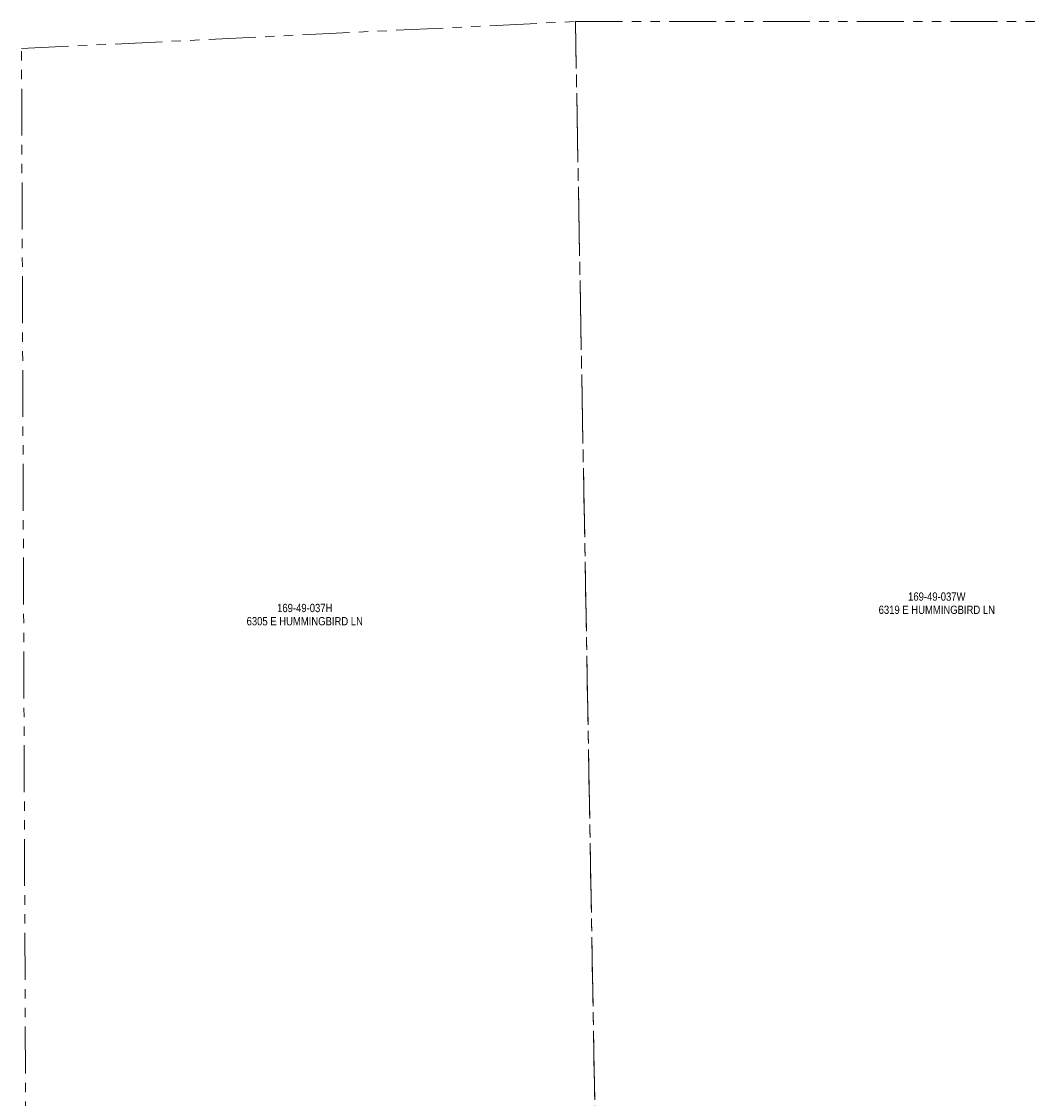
# Model space of a CAD drawing. Header units: inches. Extents: x -7927 to 9670, y -5337 to 8361.
# Tile 8 of 13: x -4819 to -1520, y 4851 to 8351. Entities that reach past the tile are written whole.
import ezdxf
from ezdxf.enums import TextEntityAlignment as Align

# ---------------------------------------------------------------- set-up
doc = ezdxf.new("R2010")
doc.units = ezdxf.units.IN
doc.header["$LTSCALE"] = 48
doc.header["$MEASUREMENT"] = 0
doc.linetypes.add('PHANTOM', pattern=[6.35, 3.175, -0.635, 0.635, -0.635, 0.635, -0.635])
doc.layers.add('C-PROP-ADJC', color=8, linetype='PHANTOM', lineweight=18)
doc.styles.add('JM', font='IBMPlexSansCondensed-Regular.ttf')

msp = doc.modelspace()

# ---------------------------------------------------------------- linework, layer by layer
at = {"layer": 'C-PROP-ADJC'}
for points in [[(-2952, 4613.4), (-4805.5, 4627.2), (-4819.1, 8262.7), (-3018.6, 8350.6)], [(-672.2, 4612.8), (-2952, 4613.4), (-3018.6, 8350.6), (-734.1, 8350.6)]]:
    msp.add_lwpolyline(points, close=True, dxfattribs=at)

# ---------------------------------------------------------------- texts
at = {"layer": 'C-PROP-ADJC', "style": 'JM'}
for s, p in [('169-49-037W', (-1844.2, 6482)), ('169-49-037H', (-3898.5, 6444.9)), ('6319 E HUMMINGBIRD LN', (-1844.2, 6439)), ('6305 E HUMMINGBIRD LN', (-3898.5, 6401.9))]:
    msp.add_text(s, height=26.88, dxfattribs=at).set_placement(p, align=Align.MIDDLE_CENTER)

doc.saveas('drawing.dxf')
